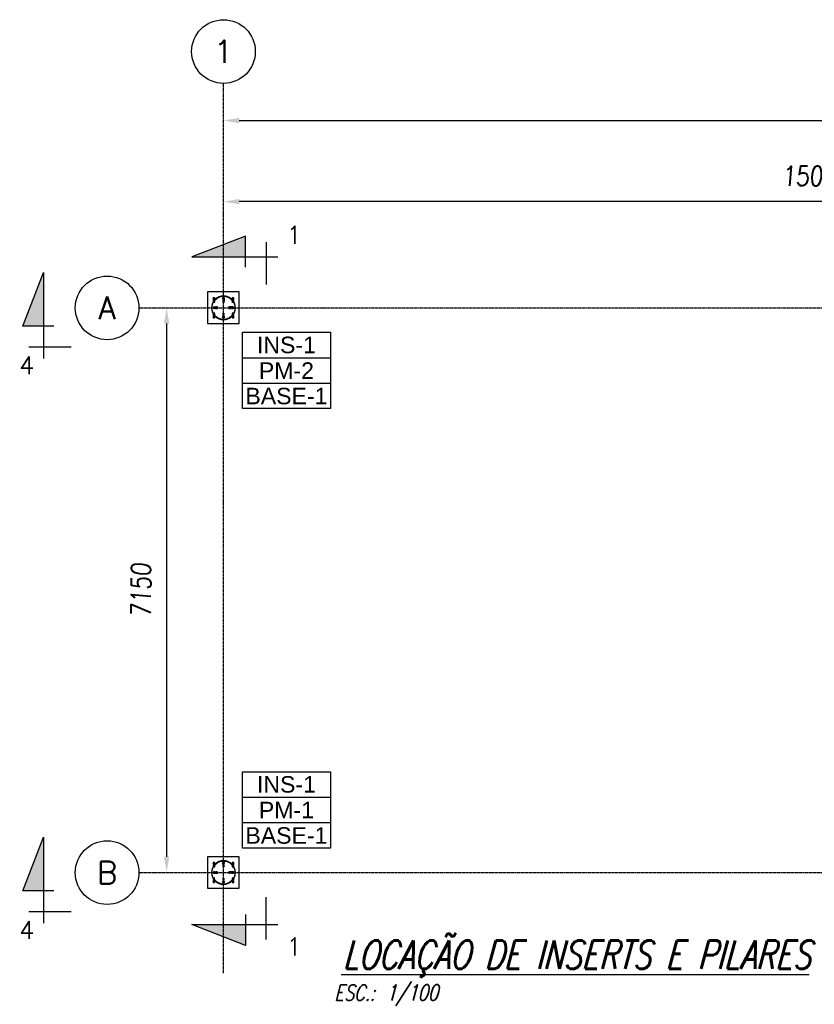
# Model space of a CAD drawing. Extents: x 238371 to 273404, y 87275 to 132019.
# Tile 7 of 10: x 238371 to 248431, y 119553 to 132019. Entities that reach past the tile are written whole.
import ezdxf
from ezdxf.enums import TextEntityAlignment as Align

# ---------------------------------------------------------------- set-up
doc = ezdxf.new("R2010")
doc.units = 0
doc.header["$LTSCALE"] = 10
doc.header["$MEASUREMENT"] = 0
doc.linetypes.add('DASHDOT', pattern=[1, 0.5, -0.25, 0, -0.25])
doc.linetypes.add('HIDDEN', pattern=[0.375, 0.25, -0.125])
doc.layers.get('0').update_dxf_attribs({"linetype": 'CONTINUOUS'})
doc.layers.get('Defpoints').update_dxf_attribs({"linetype": 'CONTINUOUS'})
for name, color, linetype in [('A', 2, 'DASHDOT'), ('BOLA', 4, 'CONTINUOUS'), ('COTAS', 7, 'CONTINUOUS'), ('FORIR', 4, 'CONTINUOUS'), ('G', 3, 'CONTINUOUS'), ('REGUA175', 4, 'CONTINUOUS'), ('S', 7, 'CONTINUOUS'), ('TR', 6, 'HIDDEN')]:
    doc.layers.add(name, color=color, linetype=linetype)
doc.layers.add('REGUA80', color=4, linetype='CONTINUOUS', lineweight=25)
doc.styles.add('Dunke', font='romans.shx', dxfattribs={"width": 0.75, "oblique": 15})
doc.styles.add('PADRAO MTL', font='txt.shx', dxfattribs={"width": 0.8, "oblique": 5})
doc.styles.add('REGUA175', font='txt.shx', dxfattribs={"width": 0.7, "height": 4.45})
doc.styles.get("Standard").update_dxf_attribs({"font": 'txt.shx', "width": 0.7, "oblique": 5})
doc.styles.add('Texto', font='arial.ttf')
doc.styles.add('TXT', font='txt.shx', dxfattribs={"width": 0.7})
doc.dimstyles.new('1-100', dxfattribs={"dimscale": 100, "dimtxt": 2.5, "dimasz": 2, "dimexe": 2, "dimexo": 2, "dimgap": 2, "dimtad": 1, "dimdec": 0, "dimdsep": 46, "dimtxsty": 'PADRAO MTL', "dimcen": 3, "dimclrd": 1, "dimclre": 1, "dimclrt": 7, "dimadec": 0, "dimazin": 0, "dimtfac": 1, "dimtdec": 0, "dimtmove": 0, "dimatfit": 3, "dimfxl": 1, "dimtfill": 1, "dimtolj": 1, "dimarcsym": 0})

# ---------------------------------------------------------------- blocks, each defined once
blk = doc.blocks.new('3D_INFOM')
blk.add_point((0, 0))
at = {"layer": 'FORIR', "flags": 1}
blk.add_attdef('MARK', (8, -4), '', height=5.26, dxfattribs=at)
blk = doc.blocks.new('3D_INFOTEXT')
blk.add_point((0, 0))
at = {"flags": 1}
for tag, p in [('MAR_PEZ', (7, 4)), ('POS_PEZ', (8, -4)), ('NOM_PRO', (8, -13)), ('LUN_PRO', (7, -22)), ('MAT_PRO', (8, -30)), ('HANDLE', (7, -39))]:
    blk.add_attdef(tag, p, '', height=5.26, dxfattribs=at)
blk = doc.blocks.new('Bola_3')
at = {"layer": 'BOLA'}
blk.add_circle((5.04, -1.01), 4.03, dxfattribs=at)
at = {"layer": 'BOLA', "color": 3, "style": 'REGUA175'}
blk.add_attdef('Z1B', text='', height=2.85, dxfattribs=at).set_placement((5.04, -1.01), align=Align.MIDDLE)
blk = doc.blocks.new('*D7')
at = {"layer": 'COTAS', "color": 1, "lineweight": -2, "transparency": 16777216}
blk.add_line((255751, 129715), (241151, 129715), dxfattribs=at)
at = {"layer": 'COTAS', "color": 1, "transparency": 16777216}
for points in [[(241151, 129749), (241151, 129682), (240951, 129715)], [(255751, 129749), (255751, 129682), (255951, 129715)]]:
    blk.add_solid(points, dxfattribs=at)
at = {"layer": 'Defpoints', "color": 0, "transparency": 16777216}
for p in [(240951, 129715), (240951, 129715), (255951, 129715)]:
    blk.add_point(p, dxfattribs=at)
at = {"layer": 'COTAS', "color": 7, "transparency": 16777216, "insert": (248451, 130040), "char_height": 250, "attachment_point": 5, "style": 'PADRAO MTL', "bg_fill": 3, "box_fill_scale": 1.25, "bg_fill_color": 256, "bg_fill_true_color": 13158600, "bg_fill_transparency": 0}
blk.add_mtext('\\A1;15000', dxfattribs=at)
blk = doc.blocks.new('*D8')
at = {"layer": 'COTAS', "color": 1, "lineweight": -2, "transparency": 16777216}
for p, q in [((240432, 128371), (240432, 128371)), ((240232, 128171), (240232, 121421)), ((240432, 121221), (240432, 121221))]:
    blk.add_line(p, q, dxfattribs=at)
at = {"layer": 'COTAS', "color": 1, "transparency": 16777216}
for points in [[(240198, 128171), (240265, 128171), (240232, 128371)], [(240198, 121421), (240265, 121421), (240232, 121221)]]:
    blk.add_solid(points, dxfattribs=at)
at = {"layer": 'Defpoints', "color": 0, "transparency": 16777216}
for p in [(240232, 128371), (240232, 121221), (240232, 121221)]:
    blk.add_point(p, dxfattribs=at)
at = {"layer": 'COTAS', "color": 7, "transparency": 16777216, "insert": (239907, 124796), "char_height": 250, "attachment_point": 5, "rotation": 90, "style": 'PADRAO MTL', "bg_fill": 3, "box_fill_scale": 1.25, "bg_fill_color": 256, "bg_fill_true_color": 13158600, "bg_fill_transparency": 0}
blk.add_mtext('\\A1;7150', dxfattribs=at)
blk = doc.blocks.new('*D9')
at = {"layer": 'COTAS', "color": 1, "lineweight": -2, "transparency": 16777216}
blk.add_line((241151, 130742), (270751, 130742), dxfattribs=at)
at = {"layer": 'COTAS', "color": 1, "transparency": 16777216}
for points in [[(241151, 130775), (241151, 130708), (240951, 130742)], [(270751, 130775), (270751, 130708), (270951, 130742)]]:
    blk.add_solid(points, dxfattribs=at)
at = {"layer": 'Defpoints', "color": 0, "transparency": 16777216}
for p in [(240951, 130742), (270951, 130742), (270951, 130742)]:
    blk.add_point(p, dxfattribs=at)
at = {"layer": 'COTAS', "color": 7, "transparency": 16777216, "insert": (255951, 131067), "char_height": 250, "attachment_point": 5, "style": 'PADRAO MTL', "bg_fill": 3, "box_fill_scale": 1.25, "bg_fill_color": 256, "bg_fill_true_color": 13158600, "bg_fill_transparency": 0}
blk.add_mtext('\\A1;30000', dxfattribs=at)
blk = doc.blocks.new('NOM_PILAR')
for p, q in [((-5.56, -3.22), (5.56, -3.22)), ((-5.56, -6.44), (5.56, -6.44))]:
    blk.add_line(p, q)
blk.add_lwpolyline([(-5.56, 0), (5.56, 0), (5.56, -9.67), (-5.56, -9.67)], close=True)
at = {"layer": 'REGUA80', "style": 'Texto'}
for tag, p in [('PILAR', (0, -2.65)), ('20X30', (0, -5.9)), ('CHU-02', (0, -9.12))]:
    blk.add_attdef(tag, text='', height=2.09, dxfattribs=at).set_placement(p, align=Align.CENTER)
blk = doc.blocks.new('Sim-corte')
blk.add_hatch(color=1).paths.add_polyline_path([(16.36, 2.74), (9.57, 5.38), (9.57, 2.74)])
at = {"color": 1}
for points in [[(9.57, 1.46), (9.57, 5.38), (16.36, 2.74), (5.49, 2.74)], [(6.97, 4.6), (6.97, -0.74)]]:
    blk.add_lwpolyline(points, dxfattribs=at)
at = {"color": 0, "style": 'TXT', "oblique": -180, "text_generation_flag": 6}
blk.add_attdef('1', (3.64, 4.4), '', height=2.24, rotation=180, dxfattribs=at)
blk = doc.blocks.new('A$C4C575746')
at = {"layer": 'REGUA175', "color": 8, "style": 'Dunke', "oblique": 15, "width": 0.75}
blk.add_text('ESC.:', height=2, dxfattribs=at).set_placement((-0.61, -3.25))
for tag, p, height in [('%%UTITULO', (0.47, 0.77), 3.6), ('ESCALA', (5.96, -3.23), 2)]:
    blk.add_attdef(tag, p, '', height=height, dxfattribs=at)

msp = doc.modelspace()

# ---------------------------------------------------------------- linework, layer by layer
at = {"layer": 'A'}
for p, q in [((240951.1, 119946), (240951.1, 131213)), ((239880.8, 128370.6), (272700.5, 128370.6)), ((239880.8, 121220.6), (272700.5, 121220.6))]:
    msp.add_line(p, q, dxfattribs=at)
at = {"layer": 'G'}
for p, q in [((240751.1, 128572.1), (240751.1, 128492.1)), ((241151.1, 128572.1), (240751.1, 128572.1)), ((241151.1, 128172.1), (241151.1, 128572.1)), ((240751.1, 128492.1), (240751.1, 128372.1)), ((240820.6, 128492.1), (240823.7, 128499.5)), ((240823.7, 128484.7), (240820.6, 128492.1)), ((240824.3, 128498.8), (240821.5, 128492.1)), ((240821.5, 128492.1), (240824.3, 128485.4)), ((240823.7, 128499.5), (240831.1, 128502.6)), ((240831.1, 128481.6), (240823.7, 128484.7)), ((240831.1, 128501.6), (240824.3, 128498.8)), ((240824.3, 128485.4), (240831.1, 128482.6)), ((240831.1, 128502.6), (240838.5, 128499.5)), ((240837.8, 128498.8), (240831.1, 128501.6)), ((240831.1, 128482.6), (240837.8, 128485.4)), ((240838.5, 128484.7), (240831.1, 128481.6)), ((240840.6, 128492.1), (240837.8, 128498.8)), ((240837.8, 128485.4), (240840.6, 128492.1)), ((240838.5, 128499.5), (240841.6, 128492.1)), ((240841.6, 128492.1), (240838.5, 128484.7)), ((240940.6, 128492.1), (240943.7, 128499.5)), ((240943.7, 128484.7), (240940.6, 128492.1)), ((240944.3, 128498.8), (240941.5, 128492.1)), ((240941.5, 128492.1), (240944.3, 128485.4)), ((240943.7, 128499.5), (240951.1, 128502.6)), ((240951.1, 128481.6), (240943.7, 128484.7)), ((240951.1, 128501.6), (240944.3, 128498.8)), ((240944.3, 128485.4), (240951.1, 128482.6)), ((240951.1, 128502.6), (240958.5, 128499.5)), ((240957.8, 128498.8), (240951.1, 128501.6)), ((240951.1, 128482.6), (240957.8, 128485.4)), ((240958.5, 128484.7), (240951.1, 128481.6)), ((240960.6, 128492.1), (240957.8, 128498.8)), ((240957.8, 128485.4), (240960.6, 128492.1)), ((240958.5, 128499.5), (240961.6, 128492.1)), ((240961.2, 128491.2), (240958.5, 128484.7)), ((240961.6, 128492.1), (240961.2, 128491.2)), ((241060.6, 128491.2), (241063.7, 128498.6)), ((241063.7, 128483.8), (241060.6, 128491.2)), ((241064.3, 128498.8), (241061.5, 128492.1)), ((241061.5, 128492.1), (241064.3, 128485.4)), ((241063.7, 128498.6), (241071.1, 128501.7)), ((241071.1, 128480.7), (241063.7, 128483.8)), ((241071.1, 128501.6), (241064.3, 128498.8)), ((241064.3, 128485.4), (241071.1, 128482.6)), ((241071.1, 128501.7), (241078.5, 128498.6)), ((241077.8, 128498.8), (241071.1, 128501.6)), ((241071.1, 128482.6), (241077.8, 128485.4)), ((241078.5, 128483.8), (241071.1, 128480.7)), ((241080.6, 128492.1), (241077.8, 128498.8)), ((241077.8, 128485.4), (241080.6, 128492.1)), ((241078.5, 128498.6), (241081.6, 128491.2)), ((241081.6, 128491.2), (241078.5, 128483.8)), ((240751.1, 128372.1), (240751.1, 128252.1)), ((240820.6, 128372.1), (240823.7, 128379.5)), ((240823.7, 128364.7), (240820.6, 128372.1)), ((240824.3, 128378.8), (240821.5, 128372.1)), ((240821.5, 128372.1), (240824.3, 128365.4)), ((240823.7, 128379.5), (240831.1, 128382.6)), ((240831.1, 128361.6), (240823.7, 128364.7)), ((240831.1, 128381.6), (240824.3, 128378.8)), ((240824.3, 128365.4), (240831.1, 128362.6)), ((240831.1, 128382.6), (240838.5, 128379.5)), ((240837.8, 128378.8), (240831.1, 128381.6)), ((240831.1, 128362.6), (240837.8, 128365.4)), ((240838.5, 128364.7), (240831.1, 128361.6)), ((240840.6, 128372.1), (240837.8, 128378.8)), ((240837.8, 128365.4), (240840.6, 128372.1)), ((240838.5, 128379.5), (240841.6, 128372.1)), ((240841.6, 128372.1), (240838.5, 128364.7)), ((241060.6, 128372.1), (241063.7, 128379.5)), ((241063.7, 128364.7), (241060.6, 128372.1)), ((241064.3, 128378.8), (241061.5, 128372.1)), ((241061.5, 128372.1), (241064.3, 128365.4)), ((241063.7, 128379.5), (241071.1, 128382.6)), ((241071.1, 128361.6), (241063.7, 128364.7)), ((241071.1, 128381.6), (241064.3, 128378.8)), ((241064.3, 128365.4), (241071.1, 128362.6)), ((241071.1, 128382.6), (241078.5, 128379.5)), ((241077.8, 128378.8), (241071.1, 128381.6)), ((241071.1, 128362.6), (241077.8, 128365.4)), ((241078.5, 128364.7), (241071.1, 128361.6)), ((241080.6, 128372.1), (241077.8, 128378.8)), ((241077.8, 128365.4), (241080.6, 128372.1)), ((241078.5, 128379.5), (241081.6, 128372.1)), ((241081.6, 128372.1), (241078.5, 128364.7)), ((240751.1, 128252.1), (240751.1, 128172.1)), ((240751.1, 128172.1), (241151.1, 128172.1)), ((240820.6, 128252.1), (240823.7, 128259.5)), ((240823.7, 128244.7), (240820.6, 128252.1)), ((240824.3, 128258.8), (240821.5, 128252.1)), ((240821.5, 128252.1), (240824.3, 128245.4)), ((240823.7, 128259.5), (240831.1, 128262.6)), ((240831.1, 128241.6), (240823.7, 128244.7)), ((240831.1, 128261.6), (240824.3, 128258.8)), ((240824.3, 128245.4), (240831.1, 128242.6)), ((240831.1, 128262.6), (240838.5, 128259.5)), ((240837.8, 128258.8), (240831.1, 128261.6)), ((240831.1, 128242.6), (240837.8, 128245.4)), ((240838.5, 128244.7), (240831.1, 128241.6)), ((240840.6, 128252.1), (240837.8, 128258.8)), ((240837.8, 128245.4), (240840.6, 128252.1)), ((240838.5, 128259.5), (240841.6, 128252.1)), ((240841.6, 128252.1), (240838.5, 128244.7)), ((240940.6, 128252.1), (240943.7, 128259.5)), ((240943.7, 128244.7), (240940.6, 128252.1)), ((240944.3, 128258.8), (240941.5, 128252.1)), ((240941.5, 128252.1), (240944.3, 128245.4)), ((240943.7, 128259.5), (240951.1, 128262.6)), ((240951.1, 128241.6), (240943.7, 128244.7)), ((240951.1, 128261.6), (240944.3, 128258.8)), ((240944.3, 128245.4), (240951.1, 128242.6)), ((240951.1, 128262.6), (240958.5, 128259.5)), ((240957.8, 128258.8), (240951.1, 128261.6)), ((240951.1, 128242.6), (240957.8, 128245.4)), ((240958.5, 128244.7), (240951.1, 128241.6)), ((240960.6, 128252.1), (240957.8, 128258.8)), ((240957.8, 128245.4), (240960.6, 128252.1)), ((240958.5, 128259.5), (240961.6, 128252.1)), ((240961.6, 128252.1), (240958.5, 128244.7)), ((241060.6, 128252.1), (241063.7, 128259.5)), ((241063.7, 128244.7), (241060.6, 128252.1)), ((241064.3, 128258.8), (241061.5, 128252.1)), ((241061.5, 128252.1), (241064.3, 128245.4)), ((241063.7, 128259.5), (241071.1, 128262.6)), ((241071.1, 128241.6), (241063.7, 128244.7)), ((241071.1, 128261.6), (241064.3, 128258.8)), ((241064.3, 128245.4), (241071.1, 128242.6)), ((241071.1, 128262.6), (241078.5, 128259.5)), ((241077.8, 128258.8), (241071.1, 128261.6)), ((241071.1, 128242.6), (241077.8, 128245.4)), ((241078.5, 128244.7), (241071.1, 128241.6)), ((241080.6, 128252.1), (241077.8, 128258.8)), ((241077.8, 128245.4), (241080.6, 128252.1)), ((241078.5, 128259.5), (241081.6, 128252.1)), ((241081.6, 128252.1), (241078.5, 128244.7)), ((240751.1, 121422.1), (240751.1, 121342.1)), ((241151.1, 121422.1), (240751.1, 121422.1)), ((241151.1, 121022.1), (241151.1, 121422.1)), ((240751.1, 121342.1), (240751.1, 121222.1)), ((240820.6, 121342.1), (240823.7, 121349.5)), ((240823.7, 121334.7), (240820.6, 121342.1)), ((240824.3, 121348.8), (240821.5, 121342.1)), ((240821.5, 121342.1), (240824.3, 121335.4)), ((240823.7, 121349.5), (240831.1, 121352.6)), ((240831.1, 121331.6), (240823.7, 121334.7)), ((240831.1, 121351.6), (240824.3, 121348.8)), ((240824.3, 121335.4), (240831.1, 121332.6)), ((240831.1, 121352.6), (240838.5, 121349.5)), ((240837.8, 121348.8), (240831.1, 121351.6)), ((240831.1, 121332.6), (240837.8, 121335.4)), ((240838.5, 121334.7), (240831.1, 121331.6)), ((240840.6, 121342.1), (240837.8, 121348.8)), ((240837.8, 121335.4), (240840.6, 121342.1)), ((240838.5, 121349.5), (240841.6, 121342.1)), ((240841.6, 121342.1), (240838.5, 121334.7)), ((240940.6, 121342.1), (240943.7, 121349.5)), ((240943.7, 121334.7), (240940.6, 121342.1)), ((240944.3, 121348.8), (240941.5, 121342.1)), ((240941.5, 121342.1), (240944.3, 121335.4)), ((240943.7, 121349.5), (240951.1, 121352.6)), ((240951.1, 121331.6), (240943.7, 121334.7)), ((240951.1, 121351.6), (240944.3, 121348.8)), ((240944.3, 121335.4), (240951.1, 121332.6)), ((240951.1, 121352.6), (240958.5, 121349.5)), ((240957.8, 121348.8), (240951.1, 121351.6)), ((240951.1, 121332.6), (240957.8, 121335.4)), ((240958.5, 121334.7), (240951.1, 121331.6)), ((240960.6, 121342.1), (240957.8, 121348.8)), ((240957.8, 121335.4), (240960.6, 121342.1)), ((240958.5, 121349.5), (240961.6, 121342.1)), ((240961.2, 121341.2), (240958.5, 121334.7)), ((240961.6, 121342.1), (240961.2, 121341.2)), ((241060.6, 121341.2), (241063.7, 121348.6)), ((241063.7, 121333.8), (241060.6, 121341.2)), ((241064.3, 121348.8), (241061.5, 121342.1)), ((241061.5, 121342.1), (241064.3, 121335.4)), ((241063.7, 121348.6), (241071.1, 121351.7)), ((241071.1, 121330.7), (241063.7, 121333.8)), ((241071.1, 121351.6), (241064.3, 121348.8)), ((241064.3, 121335.4), (241071.1, 121332.6)), ((241071.1, 121351.7), (241078.5, 121348.6)), ((241077.8, 121348.8), (241071.1, 121351.6)), ((241071.1, 121332.6), (241077.8, 121335.4)), ((241078.5, 121333.8), (241071.1, 121330.7)), ((241080.6, 121342.1), (241077.8, 121348.8)), ((241077.8, 121335.4), (241080.6, 121342.1)), ((241078.5, 121348.6), (241081.6, 121341.2)), ((241081.6, 121341.2), (241078.5, 121333.8)), ((240751.1, 121222.1), (240751.1, 121102.1)), ((240820.6, 121222.1), (240823.7, 121229.5)), ((240823.7, 121214.7), (240820.6, 121222.1)), ((240824.3, 121228.8), (240821.5, 121222.1)), ((240821.5, 121222.1), (240824.3, 121215.4)), ((240823.7, 121229.5), (240831.1, 121232.6)), ((240831.1, 121211.6), (240823.7, 121214.7)), ((240831.1, 121231.6), (240824.3, 121228.8)), ((240824.3, 121215.4), (240831.1, 121212.6)), ((240831.1, 121232.6), (240838.5, 121229.5)), ((240837.8, 121228.8), (240831.1, 121231.6)), ((240831.1, 121212.6), (240837.8, 121215.4)), ((240838.5, 121214.7), (240831.1, 121211.6)), ((240840.6, 121222.1), (240837.8, 121228.8)), ((240837.8, 121215.4), (240840.6, 121222.1)), ((240838.5, 121229.5), (240841.6, 121222.1)), ((240841.6, 121222.1), (240838.5, 121214.7)), ((241060.6, 121222.1), (241063.7, 121229.5)), ((241063.7, 121214.7), (241060.6, 121222.1)), ((241064.3, 121228.8), (241061.5, 121222.1)), ((241061.5, 121222.1), (241064.3, 121215.4)), ((241063.7, 121229.5), (241071.1, 121232.6)), ((241071.1, 121211.6), (241063.7, 121214.7)), ((241071.1, 121231.6), (241064.3, 121228.8)), ((241064.3, 121215.4), (241071.1, 121212.6)), ((241071.1, 121232.6), (241078.5, 121229.5)), ((241077.8, 121228.8), (241071.1, 121231.6)), ((241071.1, 121212.6), (241077.8, 121215.4)), ((241078.5, 121214.7), (241071.1, 121211.6)), ((241080.6, 121222.1), (241077.8, 121228.8)), ((241077.8, 121215.4), (241080.6, 121222.1)), ((241078.5, 121229.5), (241081.6, 121222.1)), ((241081.6, 121222.1), (241078.5, 121214.7)), ((240751.1, 121102.1), (240751.1, 121022.1)), ((240820.6, 121102.1), (240823.7, 121109.5)), ((240823.7, 121094.7), (240820.6, 121102.1)), ((240824.3, 121108.8), (240821.5, 121102.1)), ((240821.5, 121102.1), (240824.3, 121095.4)), ((240823.7, 121109.5), (240831.1, 121112.6)), ((240831.1, 121091.6), (240823.7, 121094.7)), ((240831.1, 121111.6), (240824.3, 121108.8)), ((240824.3, 121095.4), (240831.1, 121092.6)), ((240831.1, 121112.6), (240838.5, 121109.5)), ((240837.8, 121108.8), (240831.1, 121111.6)), ((240831.1, 121092.6), (240837.8, 121095.4)), ((240838.5, 121094.7), (240831.1, 121091.6)), ((240840.6, 121102.1), (240837.8, 121108.8)), ((240837.8, 121095.4), (240840.6, 121102.1)), ((240838.5, 121109.5), (240841.6, 121102.1)), ((240841.6, 121102.1), (240838.5, 121094.7)), ((240940.6, 121102.1), (240943.7, 121109.5)), ((240943.7, 121094.7), (240940.6, 121102.1)), ((240944.3, 121108.8), (240941.5, 121102.1)), ((240941.5, 121102.1), (240944.3, 121095.4)), ((240943.7, 121109.5), (240951.1, 121112.6)), ((240951.1, 121091.6), (240943.7, 121094.7)), ((240951.1, 121111.6), (240944.3, 121108.8)), ((240944.3, 121095.4), (240951.1, 121092.6)), ((240951.1, 121112.6), (240958.5, 121109.5)), ((240957.8, 121108.8), (240951.1, 121111.6)), ((240951.1, 121092.6), (240957.8, 121095.4)), ((240958.5, 121094.7), (240951.1, 121091.6)), ((240960.6, 121102.1), (240957.8, 121108.8)), ((240957.8, 121095.4), (240960.6, 121102.1)), ((240958.5, 121109.5), (240961.6, 121102.1)), ((240961.6, 121102.1), (240958.5, 121094.7)), ((241060.6, 121102.1), (241063.7, 121109.5)), ((241063.7, 121094.7), (241060.6, 121102.1)), ((241064.3, 121108.8), (241061.5, 121102.1)), ((241061.5, 121102.1), (241064.3, 121095.4)), ((241063.7, 121109.5), (241071.1, 121112.6)), ((241071.1, 121091.6), (241063.7, 121094.7)), ((241071.1, 121111.6), (241064.3, 121108.8)), ((241064.3, 121095.4), (241071.1, 121092.6)), ((241071.1, 121112.6), (241078.5, 121109.5)), ((241077.8, 121108.8), (241071.1, 121111.6)), ((241071.1, 121092.6), (241077.8, 121095.4)), ((241078.5, 121094.7), (241071.1, 121091.6)), ((241080.6, 121102.1), (241077.8, 121108.8)), ((241077.8, 121095.4), (241080.6, 121102.1)), ((241078.5, 121109.5), (241081.6, 121102.1)), ((241081.6, 121102.1), (241078.5, 121094.7)), ((240751.1, 121022.1), (241151.1, 121022.1))]:
    msp.add_line(p, q, dxfattribs=at)
at = {"layer": 'S'}
for p, q in [((240921.8, 128517.8), (240893.7, 128509.2)), ((240951.1, 128520.6), (240921.8, 128517.8)), ((240980.3, 128517.8), (240951.1, 128520.6)), ((241008.5, 128509.2), (240980.3, 128517.8)), ((240804, 128399.9), (240801.1, 128370.6)), ((240812.5, 128428.1), (240804, 128399.9)), ((240804.8, 128370.6), (240807.6, 128399.2)), ((240807.6, 128399.2), (240816, 128426.6)), ((240826.4, 128454), (240812.5, 128428.1)), ((240816, 128426.6), (240829.5, 128451.9)), ((240845, 128476.7), (240826.4, 128454)), ((240829.5, 128451.9), (240847.7, 128474.1)), ((240867.7, 128495.4), (240845, 128476.7)), ((240847.7, 128474.1), (240869.8, 128492.3)), ((240893.7, 128509.2), (240867.7, 128495.4)), ((240869.8, 128492.3), (240895.1, 128505.8)), ((240895.1, 128505.8), (240922.5, 128514.1)), ((240922.5, 128514.1), (240951.1, 128516.9)), ((240951.1, 128516.9), (240979.6, 128514.1)), ((240979.6, 128514.1), (241007, 128505.8)), ((241007, 128505.8), (241032.3, 128492.3)), ((241034.4, 128495.4), (241008.5, 128509.2)), ((241032.3, 128492.3), (241054.5, 128474.1)), ((241057.1, 128476.7), (241034.4, 128495.4)), ((241054.5, 128474.1), (241072.7, 128451.9)), ((241075.8, 128454), (241057.1, 128476.7)), ((241072.7, 128451.9), (241086.2, 128426.6)), ((241089.7, 128428.1), (241075.8, 128454)), ((241086.2, 128426.6), (241094.5, 128399.2)), ((241098.2, 128399.9), (241089.7, 128428.1)), ((241094.5, 128399.2), (241097.3, 128370.6)), ((241101.1, 128370.6), (241098.2, 128399.9)), ((240801.1, 128370.6), (240804, 128341.4)), ((240804, 128341.4), (240812.5, 128313.2)), ((240807.6, 128342.1), (240804.8, 128370.6)), ((240816, 128314.7), (240807.6, 128342.1)), ((240812.5, 128313.2), (240826.4, 128287.3)), ((240829.5, 128289.4), (240816, 128314.7)), ((240826.4, 128287.3), (240845, 128264.6)), ((240847.7, 128267.2), (240829.5, 128289.4)), ((241072.7, 128289.4), (241054.5, 128267.2)), ((241057.1, 128264.6), (241075.8, 128287.3)), ((241086.2, 128314.7), (241072.7, 128289.4)), ((241075.8, 128287.3), (241089.7, 128313.2)), ((241094.5, 128342.1), (241086.2, 128314.7)), ((241089.7, 128313.2), (241098.2, 128341.4)), ((241097.3, 128370.6), (241094.5, 128342.1)), ((241098.2, 128341.4), (241101.1, 128370.6)), ((240845, 128264.6), (240867.7, 128245.9)), ((240869.8, 128249), (240847.7, 128267.2)), ((240867.7, 128245.9), (240893.7, 128232.1)), ((240895.1, 128235.5), (240869.8, 128249)), ((240893.7, 128232.1), (240921.8, 128223.5)), ((240922.5, 128227.2), (240895.1, 128235.5)), ((240921.8, 128223.5), (240951.1, 128220.6)), ((240951.1, 128224.4), (240922.5, 128227.2)), ((240979.6, 128227.2), (240951.1, 128224.4)), ((240951.1, 128220.6), (240980.3, 128223.5)), ((241007, 128235.5), (240979.6, 128227.2)), ((240980.3, 128223.5), (241008.5, 128232.1)), ((241032.3, 128249), (241007, 128235.5)), ((241008.5, 128232.1), (241034.4, 128245.9)), ((241054.5, 128267.2), (241032.3, 128249)), ((241034.4, 128245.9), (241057.1, 128264.6)), ((240826.4, 121304.2), (240812.5, 121278.3)), ((240816, 121276.9), (240829.5, 121302.2)), ((240845, 121327), (240826.4, 121304.2)), ((240829.5, 121302.2), (240847.7, 121324.3)), ((240867.7, 121345.6), (240845, 121327)), ((240847.7, 121324.3), (240869.8, 121342.5)), ((240893.7, 121359.5), (240867.7, 121345.6)), ((240869.8, 121342.5), (240895.1, 121356)), ((240921.8, 121368), (240893.7, 121359.5)), ((240895.1, 121356), (240922.5, 121364.4)), ((240951.1, 121370.9), (240921.8, 121368)), ((240922.5, 121364.4), (240951.1, 121367.2)), ((240980.3, 121368), (240951.1, 121370.9)), ((240951.1, 121367.2), (240979.6, 121364.4)), ((240979.6, 121364.4), (241007, 121356)), ((241008.5, 121359.5), (240980.3, 121368)), ((241007, 121356), (241032.3, 121342.5)), ((241034.4, 121345.6), (241008.5, 121359.5)), ((241032.3, 121342.5), (241054.5, 121324.3)), ((241057.1, 121327), (241034.4, 121345.6)), ((241054.5, 121324.3), (241072.7, 121302.2)), ((241075.8, 121304.2), (241057.1, 121327)), ((241072.7, 121302.2), (241086.2, 121276.9)), ((241089.7, 121278.3), (241075.8, 121304.2)), ((240804, 121250.2), (240801.1, 121220.9)), ((240801.1, 121220.9), (240804, 121191.7)), ((240812.5, 121278.3), (240804, 121250.2)), ((240804, 121191.7), (240812.5, 121163.5)), ((240804.8, 121220.9), (240807.6, 121249.4)), ((240807.6, 121192.4), (240804.8, 121220.9)), ((240807.6, 121249.4), (240816, 121276.9)), ((240816, 121164.9), (240807.6, 121192.4)), ((240812.5, 121163.5), (240826.4, 121137.6)), ((240829.5, 121139.7), (240816, 121164.9)), ((241086.2, 121164.9), (241072.7, 121139.7)), ((241075.8, 121137.6), (241089.7, 121163.5)), ((241086.2, 121276.9), (241094.5, 121249.4)), ((241094.5, 121192.4), (241086.2, 121164.9)), ((241098.2, 121250.2), (241089.7, 121278.3)), ((241089.7, 121163.5), (241098.2, 121191.7)), ((241094.5, 121249.4), (241097.3, 121220.9)), ((241097.3, 121220.9), (241094.5, 121192.4)), ((241101.1, 121220.9), (241098.2, 121250.2)), ((241098.2, 121191.7), (241101.1, 121220.9)), ((240826.4, 121137.6), (240845, 121114.8)), ((240847.7, 121117.5), (240829.5, 121139.7)), ((240845, 121114.8), (240867.7, 121096.2)), ((240869.8, 121099.3), (240847.7, 121117.5)), ((240867.7, 121096.2), (240893.7, 121082.3)), ((240895.1, 121085.8), (240869.8, 121099.3)), ((240893.7, 121082.3), (240921.8, 121073.8)), ((240922.5, 121077.5), (240895.1, 121085.8)), ((240921.8, 121073.8), (240951.1, 121070.9)), ((240951.1, 121074.7), (240922.5, 121077.5)), ((240979.6, 121077.5), (240951.1, 121074.7)), ((240951.1, 121070.9), (240980.3, 121073.8)), ((241007, 121085.8), (240979.6, 121077.5)), ((240980.3, 121073.8), (241008.5, 121082.3)), ((241032.3, 121099.3), (241007, 121085.8)), ((241008.5, 121082.3), (241034.4, 121096.2)), ((241054.5, 121117.5), (241032.3, 121099.3)), ((241034.4, 121096.2), (241057.1, 121114.8)), ((241072.7, 121139.7), (241054.5, 121117.5)), ((241057.1, 121114.8), (241075.8, 121137.6))]:
    msp.add_line(p, q, dxfattribs=at)
at = {"layer": 'TR'}
for p, q in [((240821.5, 128492.1), (240821.5, 128489.7)), ((240821.5, 128489.7), (240821.5, 128445)), ((240821.5, 128445), (240821.5, 128442.1)), ((240821.5, 128442.1), (240824.2, 128442.1)), ((240824.2, 128442.1), (240824.3, 128442.1)), ((240824.3, 128498.8), (240824.3, 128485.4)), ((240824.3, 128485.4), (240824.3, 128484.4)), ((240824.3, 128484.4), (240824.3, 128450.2)), ((240824.3, 128450.2), (240824.3, 128442.3)), ((240824.3, 128442.3), (240824.3, 128442.1)), ((240831.1, 128442.1), (240824.3, 128442.1)), ((240824.3, 128442.1), (240831.1, 128442.1)), ((240831.1, 128501.6), (240831.1, 128482.6)), ((240831.1, 128501.6), (240831.1, 128501.6)), ((240831.1, 128481.6), (240831.1, 128482.6)), ((240831.1, 128459.7), (240831.1, 128481.6)), ((240831.1, 128453.9), (240831.1, 128459.7)), ((240831.1, 128442.1), (240831.1, 128453.9)), ((240837.8, 128442.1), (240831.1, 128442.1)), ((240831.1, 128442.1), (240837.8, 128442.1)), ((240837.8, 128498.8), (240837.8, 128485.4)), ((240837.8, 128484.4), (240837.8, 128485.4)), ((240837.8, 128467.9), (240837.8, 128484.4)), ((240837.8, 128462.1), (240837.8, 128467.9)), ((240837.8, 128442.1), (240837.8, 128462.1)), ((240840.6, 128442.1), (240837.8, 128442.1)), ((240837.8, 128442.1), (240840.6, 128442.1)), ((240840.6, 128489.7), (240840.6, 128492.1)), ((240840.6, 128471.3), (240840.6, 128489.7)), ((240840.6, 128465.5), (240840.6, 128471.3)), ((240840.6, 128442.1), (240840.6, 128465.5)), ((240941.5, 128492.1), (240941.5, 128489.7)), ((240941.5, 128489.7), (240941.5, 128442.1)), ((240944.3, 128442.1), (240941.5, 128442.1)), ((240941.5, 128442.1), (240944.3, 128442.1)), ((240944.3, 128498.8), (240944.3, 128485.4)), ((240944.3, 128485.4), (240944.3, 128484.4)), ((240944.3, 128484.4), (240944.3, 128442.1)), ((240951.1, 128442.1), (240944.3, 128442.1)), ((240944.3, 128442.1), (240951.1, 128442.1)), ((240951.1, 128501.6), (240951.1, 128482.6)), ((240951.1, 128501.6), (240951.1, 128501.6)), ((240951.1, 128481.6), (240951.1, 128482.6)), ((240951.1, 128442.1), (240951.1, 128481.6)), ((240957.8, 128442.1), (240951.1, 128442.1)), ((240951.1, 128442.1), (240957.8, 128442.1)), ((240957.8, 128498.8), (240957.8, 128485.4)), ((240957.8, 128484.4), (240957.8, 128485.4)), ((240957.8, 128442.1), (240957.8, 128484.4)), ((240960.6, 128442.1), (240957.8, 128442.1)), ((240957.8, 128442.1), (240960.6, 128442.1)), ((240960.6, 128492.1), (240960.6, 128489.7)), ((240960.6, 128489.7), (240960.6, 128442.1)), ((241061.5, 128488.9), (241061.5, 128492.1)), ((241061.5, 128471.3), (241061.5, 128488.9)), ((241061.5, 128465.5), (241061.5, 128471.3)), ((241061.5, 128442.1), (241061.5, 128465.5)), ((241064.3, 128442.1), (241061.5, 128442.1)), ((241061.5, 128442.1), (241064.3, 128442.1)), ((241064.3, 128498.8), (241064.3, 128485.4)), ((241064.3, 128485.4), (241064.3, 128483.5)), ((241064.3, 128483.5), (241064.3, 128467.9)), ((241064.3, 128467.9), (241064.3, 128462.1)), ((241064.3, 128462.1), (241064.3, 128442.1)), ((241064.3, 128462.1), (241064.3, 128442.1)), ((241071.1, 128442.1), (241064.3, 128442.1)), ((241064.3, 128442.1), (241071.1, 128442.1)), ((241071.1, 128501.6), (241071.1, 128482.6)), ((241071.1, 128501.6), (241071.1, 128501.6)), ((241071.1, 128480.7), (241071.1, 128482.6)), ((241071.1, 128459.7), (241071.1, 128480.7)), ((241071.1, 128453.9), (241071.1, 128459.7)), ((241071.1, 128453.9), (241071.1, 128442.1)), ((241071.1, 128442.1), (241071.1, 128453.9)), ((241077.8, 128442.1), (241071.1, 128442.1)), ((241071.1, 128442.1), (241077.8, 128442.1)), ((241077.8, 128498.8), (241077.8, 128485.4)), ((241077.8, 128483.5), (241077.8, 128485.4)), ((241077.8, 128450.2), (241077.8, 128483.5)), ((241077.8, 128442.3), (241077.8, 128450.2)), ((241077.8, 128442.3), (241077.8, 128442.1)), ((241077.8, 128442.1), (241077.8, 128442.3)), ((241077.8, 128442.1), (241077.9, 128442.1)), ((241080.6, 128442.1), (241077.9, 128442.1)), ((241077.9, 128442.1), (241080.6, 128442.1)), ((241080.6, 128488.9), (241080.6, 128492.1)), ((241080.6, 128445), (241080.6, 128488.9)), ((241080.6, 128442.1), (241080.6, 128445)), ((240840.6, 128372.1), (240821.5, 128372.1)), ((240822.7, 128302.1), (240821.5, 128302.1)), ((240821.5, 128302.1), (240821.5, 128296.3)), ((240821.5, 128296.3), (240821.5, 128254.4)), ((240824.3, 128302.1), (240822.7, 128302.1)), ((240837.8, 128378.8), (240824.3, 128378.8)), ((240837.8, 128365.4), (240824.3, 128365.4)), ((240831.1, 128302.1), (240824.3, 128302.1)), ((240824.3, 128302.1), (240824.3, 128299)), ((240824.3, 128299), (240824.3, 128291.1)), ((240824.3, 128291.1), (240824.3, 128259.8)), ((240833.4, 128381.6), (240831.1, 128381.6)), ((240831.1, 128362.6), (240833.4, 128362.6)), ((240837.8, 128302.1), (240831.1, 128302.1)), ((240831.1, 128287.4), (240831.1, 128302.1)), ((240831.1, 128281.6), (240831.1, 128287.4)), ((240831.1, 128262.6), (240831.1, 128281.6)), ((240881.1, 128381.6), (240833.4, 128381.6)), ((240833.4, 128362.6), (240881.1, 128362.6)), ((240838.8, 128378.8), (240837.8, 128378.8)), ((240837.8, 128365.4), (240838.8, 128365.4)), ((240840.6, 128302.1), (240837.8, 128302.1)), ((240837.8, 128279.2), (240837.8, 128302.1)), ((240837.8, 128273.4), (240837.8, 128279.2)), ((240837.8, 128259.8), (240837.8, 128273.4)), ((240881.1, 128378.8), (240838.8, 128378.8)), ((240838.8, 128365.4), (240881.1, 128365.4)), ((240840.6, 128372.1), (240841.6, 128372.1)), ((240840.6, 128275.8), (240840.6, 128302.1)), ((240840.6, 128270), (240840.6, 128275.8)), ((240840.6, 128254.4), (240840.6, 128270)), ((240841.6, 128372.1), (240881.1, 128372.1)), ((240881.1, 128378.8), (240881.1, 128381.6)), ((240881.1, 128372.1), (240881.1, 128378.8)), ((240881.1, 128365.4), (240881.1, 128372.1)), ((240881.1, 128362.6), (240881.1, 128365.4)), ((240944.3, 128302.1), (240941.5, 128302.1)), ((240941.5, 128302.1), (240941.5, 128254.4)), ((240951.1, 128302.1), (240944.3, 128302.1)), ((240944.3, 128302.1), (240944.3, 128259.8)), ((240957.8, 128302.1), (240951.1, 128302.1)), ((240951.1, 128262.6), (240951.1, 128302.1)), ((240960.6, 128302.1), (240957.8, 128302.1)), ((240957.8, 128259.8), (240957.8, 128302.1)), ((240960.6, 128254.4), (240960.6, 128302.1)), ((241068.7, 128381.6), (241021.1, 128381.6)), ((241021.1, 128381.6), (241021.1, 128378.8)), ((241063.4, 128378.8), (241021.1, 128378.8)), ((241021.1, 128378.8), (241021.1, 128372.1)), ((241021.1, 128372.1), (241060.6, 128372.1)), ((241021.1, 128372.1), (241021.1, 128365.4)), ((241021.1, 128365.4), (241063.4, 128365.4)), ((241021.1, 128365.4), (241021.1, 128362.6)), ((241021.1, 128362.6), (241068.7, 128362.6)), ((241060.6, 128372.1), (241061.5, 128372.1)), ((241080.6, 128372.1), (241061.5, 128372.1)), ((241064.3, 128302.1), (241061.5, 128302.1)), ((241061.5, 128302.1), (241061.5, 128275.8)), ((241061.5, 128275.8), (241061.5, 128270)), ((241061.5, 128270), (241061.5, 128254.4)), ((241064.3, 128378.8), (241063.4, 128378.8)), ((241063.4, 128365.4), (241064.3, 128365.4)), ((241077.8, 128378.8), (241064.3, 128378.8)), ((241077.8, 128365.4), (241064.3, 128365.4)), ((241071.1, 128302.1), (241064.3, 128302.1)), ((241064.3, 128302.1), (241064.3, 128279.2)), ((241064.3, 128279.2), (241064.3, 128273.4)), ((241064.3, 128273.4), (241064.3, 128259.8)), ((241071.1, 128381.6), (241068.7, 128381.6)), ((241068.7, 128362.6), (241071.1, 128362.6)), ((241077.8, 128302.1), (241071.1, 128302.1)), ((241071.1, 128287.4), (241071.1, 128302.1)), ((241071.1, 128281.6), (241071.1, 128287.4)), ((241071.1, 128262.6), (241071.1, 128281.6)), ((241079.5, 128302.1), (241077.8, 128302.1)), ((241077.8, 128299), (241077.8, 128302.1)), ((241077.8, 128291.1), (241077.8, 128299)), ((241077.8, 128259.8), (241077.8, 128291.1)), ((241080.6, 128302.1), (241079.5, 128302.1)), ((241080.6, 128296.3), (241080.6, 128302.1)), ((241080.6, 128254.4), (241080.6, 128296.3)), ((240821.5, 128254.4), (240821.5, 128252.1)), ((240821.5, 128252.1), (240821.5, 128252.1)), ((240824.3, 128259.8), (240824.3, 128258.8)), ((240824.3, 128258.8), (240824.3, 128245.4)), ((240824.3, 128258.8), (240824.3, 128258.8)), ((240824.3, 128245.4), (240824.3, 128245.4)), ((240831.1, 128261.6), (240831.1, 128262.6)), ((240831.1, 128261.6), (240831.1, 128242.6)), ((240837.8, 128258.8), (240837.8, 128259.8)), ((240837.8, 128258.8), (240837.8, 128245.4)), ((240837.8, 128258.8), (240837.8, 128258.8)), ((240837.8, 128245.4), (240837.8, 128245.4)), ((240840.6, 128252.1), (240840.6, 128254.4)), ((240840.6, 128252.1), (240840.6, 128252.1)), ((240941.5, 128254.4), (240941.5, 128252.1)), ((240944.3, 128259.8), (240944.3, 128258.8)), ((240944.3, 128258.8), (240944.3, 128245.4)), ((240951.1, 128261.6), (240951.1, 128262.6)), ((240951.1, 128261.6), (240951.1, 128242.6)), ((240951.1, 128242.6), (240951.1, 128242.6)), ((240957.8, 128258.8), (240957.8, 128259.8)), ((240957.8, 128258.8), (240957.8, 128245.4)), ((240960.6, 128252.1), (240960.6, 128254.4)), ((241061.5, 128254.4), (241061.5, 128252.1)), ((241064.3, 128259.8), (241064.3, 128258.8)), ((241064.3, 128258.8), (241064.3, 128245.4)), ((241071.1, 128261.6), (241071.1, 128262.6)), ((241071.1, 128261.6), (241071.1, 128242.6)), ((241071.1, 128242.6), (241071.1, 128242.6)), ((241077.8, 128258.8), (241077.8, 128259.8)), ((241077.8, 128258.8), (241077.8, 128245.4)), ((241080.6, 128252.1), (241080.6, 128254.4)), ((240821.5, 121342.1), (240821.5, 121342.1)), ((240821.5, 121342.1), (240821.5, 121339.7)), ((240821.5, 121339.7), (240821.5, 121295.3)), ((240821.5, 121295.3), (240821.5, 121292.1)), ((240821.5, 121292.1), (240824.1, 121292.1)), ((240824.1, 121292.1), (240824.3, 121292.1)), ((240824.3, 121348.8), (240824.3, 121335.4)), ((240824.3, 121348.8), (240824.3, 121348.8)), ((240824.3, 121335.4), (240824.3, 121335.4)), ((240824.3, 121335.4), (240824.3, 121334.4)), ((240824.3, 121334.4), (240824.3, 121300.5)), ((240824.3, 121300.5), (240824.3, 121292.6)), ((240824.3, 121292.6), (240824.3, 121292.1)), ((240824.3, 121292.6), (240824.3, 121292.1)), ((240824.3, 121292.1), (240831.1, 121292.1)), ((240824.3, 121292.1), (240831.1, 121292.1)), ((240831.1, 121351.6), (240831.1, 121332.6)), ((240831.1, 121331.6), (240831.1, 121332.6)), ((240831.1, 121310), (240831.1, 121331.6)), ((240831.1, 121304.1), (240831.1, 121310)), ((240831.1, 121304.1), (240831.1, 121292.1)), ((240831.1, 121292.1), (240831.1, 121304.1)), ((240837.8, 121292.1), (240831.1, 121292.1)), ((240831.1, 121292.1), (240837.8, 121292.1)), ((240837.8, 121348.8), (240837.8, 121335.4)), ((240837.8, 121348.8), (240837.8, 121348.8)), ((240837.8, 121335.4), (240837.8, 121335.4)), ((240837.8, 121334.4), (240837.8, 121335.4)), ((240837.8, 121318.2), (240837.8, 121334.4)), ((240837.8, 121312.3), (240837.8, 121318.2)), ((240837.8, 121312.3), (240837.8, 121292.1)), ((240837.8, 121292.1), (240837.8, 121312.3)), ((240837.8, 121292.1), (240840.6, 121292.1)), ((240840.6, 121342.1), (240840.6, 121342.1)), ((240840.6, 121339.7), (240840.6, 121342.1)), ((240840.6, 121321.6), (240840.6, 121339.7)), ((240840.6, 121315.7), (240840.6, 121321.6)), ((240840.6, 121292.1), (240840.6, 121315.7)), ((240941.5, 121342.1), (240941.5, 121342.1)), ((240941.5, 121342.1), (240941.5, 121339.7)), ((240941.5, 121339.7), (240941.5, 121292.1)), ((240941.5, 121292.1), (240944.3, 121292.1)), ((240944.3, 121348.8), (240944.3, 121335.4)), ((240944.3, 121348.8), (240944.3, 121348.8)), ((240944.3, 121335.4), (240944.3, 121335.4)), ((240944.3, 121335.4), (240944.3, 121334.4)), ((240944.3, 121334.4), (240944.3, 121292.1)), ((240951.1, 121292.1), (240944.3, 121292.1)), ((240944.3, 121292.1), (240951.1, 121292.1)), ((240951.1, 121351.6), (240951.1, 121332.6)), ((240951.1, 121331.6), (240951.1, 121332.6)), ((240951.1, 121331.6), (240951.1, 121292.1)), ((240951.1, 121292.1), (240951.1, 121331.6)), ((240951.1, 121292.1), (240957.8, 121292.1)), ((240957.8, 121348.8), (240957.8, 121335.4)), ((240957.8, 121348.8), (240957.8, 121348.8)), ((240957.8, 121335.4), (240957.8, 121335.4)), ((240957.8, 121334.4), (240957.8, 121335.4)), ((240957.8, 121292.1), (240957.8, 121334.4)), ((240957.8, 121292.1), (240960.6, 121292.1)), ((240960.6, 121342.1), (240960.6, 121342.1)), ((240960.6, 121339.7), (240960.6, 121342.1)), ((240960.6, 121292.1), (240960.6, 121339.7)), ((241061.5, 121342.1), (241061.5, 121342.1)), ((241061.5, 121342.1), (241061.5, 121338.9)), ((241061.5, 121338.9), (241061.5, 121321.6)), ((241061.5, 121321.6), (241061.5, 121315.7)), ((241061.5, 121315.7), (241061.5, 121292.1)), ((241061.5, 121292.1), (241064.3, 121292.1)), ((241064.3, 121348.8), (241064.3, 121335.4)), ((241064.3, 121348.8), (241064.3, 121348.8)), ((241064.3, 121335.4), (241064.3, 121335.4)), ((241064.3, 121335.4), (241064.3, 121333.5)), ((241064.3, 121333.5), (241064.3, 121318.2)), ((241064.3, 121318.2), (241064.3, 121312.3)), ((241064.3, 121312.3), (241064.3, 121292.1)), ((241064.3, 121312.3), (241064.3, 121292.1)), ((241064.3, 121292.1), (241071.1, 121292.1)), ((241064.3, 121292.1), (241071.1, 121292.1)), ((241071.1, 121351.6), (241071.1, 121332.6)), ((241071.1, 121330.7), (241071.1, 121332.6)), ((241071.1, 121310), (241071.1, 121330.7)), ((241071.1, 121304.1), (241071.1, 121310)), ((241071.1, 121292.1), (241071.1, 121304.1)), ((241071.1, 121292.1), (241071.1, 121304.1)), ((241071.1, 121292.1), (241077.8, 121292.1)), ((241077.8, 121348.8), (241077.8, 121335.4)), ((241077.8, 121348.8), (241077.8, 121348.8)), ((241077.8, 121335.4), (241077.8, 121335.4)), ((241077.8, 121333.5), (241077.8, 121335.4)), ((241077.8, 121300.5), (241077.8, 121333.5)), ((241077.8, 121292.6), (241077.8, 121300.5)), ((241077.8, 121292.6), (241077.8, 121292.1)), ((241077.8, 121292.1), (241077.8, 121292.6)), ((241077.8, 121292.1), (241078.1, 121292.1)), ((241078.1, 121292.1), (241080.6, 121292.1)), ((241080.6, 121342.1), (241080.6, 121342.1)), ((241080.6, 121338.9), (241080.6, 121342.1)), ((241080.6, 121295.3), (241080.6, 121338.9)), ((241080.6, 121292.1), (241080.6, 121295.3)), ((240840.6, 121222.1), (240821.5, 121222.1)), ((240837.8, 121228.8), (240824.3, 121228.8)), ((240837.8, 121215.4), (240824.3, 121215.4)), ((240833.4, 121231.6), (240831.1, 121231.6)), ((240831.1, 121212.6), (240833.4, 121212.6)), ((240881.1, 121231.6), (240833.4, 121231.6)), ((240833.4, 121212.6), (240881.1, 121212.6)), ((240838.8, 121228.8), (240837.8, 121228.8)), ((240837.8, 121215.4), (240838.8, 121215.4)), ((240881.1, 121228.8), (240838.8, 121228.8)), ((240838.8, 121215.4), (240881.1, 121215.4)), ((240840.6, 121222.1), (240841.6, 121222.1)), ((240841.6, 121222.1), (240881.1, 121222.1)), ((240881.1, 121228.8), (240881.1, 121231.6)), ((240881.1, 121222.1), (240881.1, 121228.8)), ((240881.1, 121215.4), (240881.1, 121222.1)), ((240881.1, 121212.6), (240881.1, 121215.4)), ((241068.7, 121231.6), (241021.1, 121231.6)), ((241021.1, 121231.6), (241021.1, 121228.8)), ((241063.4, 121228.8), (241021.1, 121228.8)), ((241021.1, 121228.8), (241021.1, 121222.1)), ((241021.1, 121222.1), (241060.6, 121222.1)), ((241021.1, 121222.1), (241021.1, 121215.4)), ((241021.1, 121215.4), (241063.4, 121215.4)), ((241021.1, 121215.4), (241021.1, 121212.6)), ((241021.1, 121212.6), (241068.7, 121212.6)), ((241060.6, 121222.1), (241061.5, 121222.1)), ((241080.6, 121222.1), (241061.5, 121222.1)), ((241064.3, 121228.8), (241063.4, 121228.8)), ((241063.4, 121215.4), (241064.3, 121215.4)), ((241077.8, 121228.8), (241064.3, 121228.8)), ((241077.8, 121215.4), (241064.3, 121215.4)), ((241071.1, 121231.6), (241068.7, 121231.6)), ((241068.7, 121212.6), (241071.1, 121212.6)), ((240822.8, 121152.1), (240821.5, 121152.1)), ((240821.5, 121152.1), (240821.5, 121146.6)), ((240821.5, 121146.6), (240821.5, 121104.4)), ((240821.5, 121104.4), (240821.5, 121102.1)), ((240824.3, 121152.1), (240822.8, 121152.1)), ((240831.1, 121152.1), (240824.3, 121152.1)), ((240824.3, 121152.1), (240824.3, 121149.3)), ((240824.3, 121149.3), (240824.3, 121141.3)), ((240824.3, 121141.3), (240824.3, 121109.8)), ((240824.3, 121109.8), (240824.3, 121108.8)), ((240824.3, 121108.8), (240824.3, 121095.4)), ((240837.8, 121152.1), (240831.1, 121152.1)), ((240831.1, 121137.7), (240831.1, 121152.1)), ((240831.1, 121131.8), (240831.1, 121137.7)), ((240831.1, 121112.6), (240831.1, 121131.8)), ((240831.1, 121111.6), (240831.1, 121112.6)), ((240831.1, 121111.6), (240831.1, 121092.6)), ((240831.1, 121092.6), (240831.1, 121092.6)), ((240840.6, 121152.1), (240837.8, 121152.1)), ((240837.8, 121129.5), (240837.8, 121152.1)), ((240837.8, 121123.6), (240837.8, 121129.5)), ((240837.8, 121109.8), (240837.8, 121123.6)), ((240837.8, 121108.8), (240837.8, 121109.8)), ((240837.8, 121108.8), (240837.8, 121095.4)), ((240840.6, 121126.1), (240840.6, 121152.1)), ((240840.6, 121120.2), (240840.6, 121126.1)), ((240840.6, 121104.4), (240840.6, 121120.2)), ((240840.6, 121102.1), (240840.6, 121104.4)), ((240944.3, 121152.1), (240941.5, 121152.1)), ((240941.5, 121152.1), (240941.5, 121104.4)), ((240941.5, 121104.4), (240941.5, 121102.1)), ((240951.1, 121152.1), (240944.3, 121152.1)), ((240944.3, 121152.1), (240944.3, 121109.8)), ((240944.3, 121109.8), (240944.3, 121108.8)), ((240944.3, 121108.8), (240944.3, 121095.4)), ((240957.8, 121152.1), (240951.1, 121152.1)), ((240951.1, 121112.6), (240951.1, 121152.1)), ((240951.1, 121111.6), (240951.1, 121112.6)), ((240951.1, 121111.6), (240951.1, 121092.6)), ((240951.1, 121111.6), (240951.1, 121111.6)), ((240960.6, 121152.1), (240957.8, 121152.1)), ((240957.8, 121109.8), (240957.8, 121152.1)), ((240957.8, 121108.8), (240957.8, 121109.8)), ((240957.8, 121108.8), (240957.8, 121095.4)), ((240960.6, 121104.4), (240960.6, 121152.1)), ((240960.6, 121102.1), (240960.6, 121104.4)), ((241064.3, 121152.1), (241061.5, 121152.1)), ((241061.5, 121152.1), (241061.5, 121126.1)), ((241061.5, 121126.1), (241061.5, 121120.2)), ((241061.5, 121120.2), (241061.5, 121104.4)), ((241061.5, 121104.4), (241061.5, 121102.1)), ((241071.1, 121152.1), (241064.3, 121152.1)), ((241064.3, 121152.1), (241064.3, 121129.5)), ((241064.3, 121129.5), (241064.3, 121123.6)), ((241064.3, 121123.6), (241064.3, 121109.8)), ((241064.3, 121109.8), (241064.3, 121108.8)), ((241064.3, 121108.8), (241064.3, 121095.4)), ((241077.8, 121152.1), (241071.1, 121152.1)), ((241071.1, 121137.7), (241071.1, 121152.1)), ((241071.1, 121131.8), (241071.1, 121137.7)), ((241071.1, 121112.6), (241071.1, 121131.8)), ((241071.1, 121111.6), (241071.1, 121112.6)), ((241071.1, 121111.6), (241071.1, 121092.6)), ((241071.1, 121111.6), (241071.1, 121111.6)), ((241079.3, 121152.1), (241077.8, 121152.1)), ((241077.8, 121149.3), (241077.8, 121152.1)), ((241077.8, 121141.3), (241077.8, 121149.3)), ((241077.8, 121109.8), (241077.8, 121141.3)), ((241077.8, 121108.8), (241077.8, 121109.8)), ((241077.8, 121108.8), (241077.8, 121095.4)), ((241080.6, 121152.1), (241079.3, 121152.1)), ((241080.6, 121146.6), (241080.6, 121152.1)), ((241080.6, 121104.4), (241080.6, 121146.6)), ((241080.6, 121102.1), (241080.6, 121104.4))]:
    msp.add_line(p, q, dxfattribs=at)

# ---------------------------------------------------------------- block references
at = {"rotation": 90}
for p in [(240951.1, 128572.1), (241151.1, 128370.6), (240951.1, 121422.1), (241151.1, 121220.9)]:
    msp.add_blockref('3D_INFOTEXT', p, dxfattribs=at)
at = {"layer": 'COTAS', "xscale": 100, "yscale": 100, "zscale": 100}
for name, p, values in [('Bola_3', (240447.6, 131716.5), {'Z1B': '1'}), ('Bola_3', (238974.5, 128471.3), {'Z1B': 'A'}), ('NOM_PILAR', (241748.4, 128061.7), {'PILAR': 'INS-1', '20X30': 'PM-2', 'CHU-02': 'BASE-1'}), ('NOM_PILAR', (241748.4, 122498.3), {'PILAR': 'INS-1', '20X30': 'PM-1', 'CHU-02': 'BASE-1'}), ('Bola_3', (238974.5, 121321.3), {'Z1B': 'B'}), ('A$C4C575746', (242415.5, 119925.1), {'ESCALA': '1/100', '%%UTITULO': '%%ULOCAÇÃO DE INSERTS E PILARES'})]:
    msp.add_blockref(name, p, dxfattribs=at).add_auto_attribs(values)
at = {"layer": 'COTAS'}
ref = msp.add_blockref('Sim-corte', (242188.5, 128740.8), dxfattribs=dict(at, xscale=-100, yscale=100, zscale=100))
ref.add_attrib('1', '1', (241749.9, 129180.7), dxfattribs={"layer": '0', "color": 0, "height": 224, "rotation": 180, "style": 'TXT', "text_generation_flag": 6})
ref = msp.add_blockref('Sim-corte', (238948.7, 127182), dxfattribs=dict(at, xscale=100, yscale=100, zscale=100, rotation=90.00000000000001))
ref.add_attrib('1', '4', (238365.4, 127531.3), dxfattribs={"layer": '0', "color": 0, "height": 224, "rotation": 180, "style": 'TXT', "text_generation_flag": 6})
ref = msp.add_blockref('Sim-corte', (238948.7, 120032), dxfattribs=dict(at, xscale=100, yscale=100, zscale=100, rotation=90.00000000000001))
ref.add_attrib('1', '4', (238365.4, 120381.3), dxfattribs={"layer": '0', "color": 0, "height": 224, "rotation": 180, "style": 'TXT', "text_generation_flag": 6})
ref = msp.add_blockref('Sim-corte', (242188.5, 120835.8), dxfattribs=dict(at, xscale=100, yscale=100, zscale=100, rotation=180))
ref.add_attrib('1', '1', (241749.9, 120171.9), dxfattribs={"layer": '0', "color": 0, "height": 224, "rotation": 180, "style": 'TXT', "text_generation_flag": 6})
at = {"layer": 'G', "rotation": 90}
for p in [(240951.1, 128372.1), (240951.1, 128370.6), (240951.1, 121222.1), (240951.1, 121220.9)]:
    msp.add_blockref('3D_INFOM', p, dxfattribs=at)

# ---------------------------------------------------------------- next in the draw order: dimensions: what is measured, and where the dimension line sits
at = {"layer": 'COTAS'}
for base, p1, p2, picture, middle in [((270951.1, 130741.6), (240951.1, 130741.6), (270951.1, 130741.6), '*D9', (255951.1, 131066.6)), ((240951.1, 129715.3), (255951.1, 129715.3), (240951.1, 129715.3), '*D7', (248451.1, 130040.3))]:
    dim = msp.add_linear_dim(base=base, p1=p1, p2=p2, dimstyle='1-100', dxfattribs=at)
    dim.commit()
    dim.dimension.update_dxf_attribs({"geometry": picture, "text_midpoint": middle})
dim = msp.add_linear_dim(base=(240231.7, 121220.6), p1=(240231.7, 128370.6), p2=(240231.7, 121220.6), angle=90, dimstyle='1-100', dxfattribs=at)
dim.commit()
dim.dimension.update_dxf_attribs({"geometry": '*D8', "text_midpoint": (239906.7, 124795.6)})

doc.saveas('drawing.dxf')
